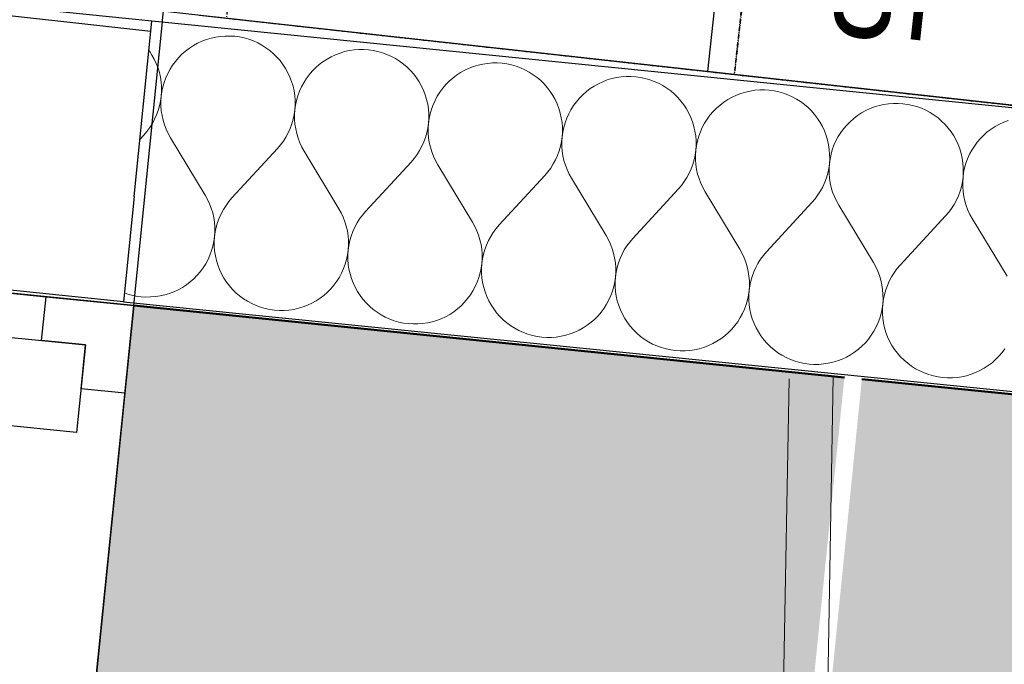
# Model space of a CAD drawing. Header units: millimetres. Extents: x -25972 to 4516, y -2839 to 20217.
# Tile 60 of 114: x -16292 to -15733, y 9391 to 9757. Entities that reach past the tile are written whole.
import ezdxf

# ---------------------------------------------------------------- set-up
doc = ezdxf.new("R2010")
doc.units = ezdxf.units.MM
doc.header["$MEASUREMENT"] = 0
doc.linetypes.add('Wipeout_Contour', pattern=[1000, 0, -1000])
doc.linetypes.add('Čerchovaná M', pattern=[4.5, 2.5, -0.85, 0.3, -0.85])
for name, color, linetype in [('7._POHLED ZÁPADNÍ_1_2D prvky - obecné', 7, 'Continuous'), ('7._POHLED ZÁPADNÍ_1_3D prvky fasada nove', 7, 'Continuous'), ('7._POHLED ZÁPADNÍ_1_Interiér - schodiště', 7, 'Continuous'), ('7._POHLED ZÁPADNÍ_1_Konstrukce - nosné', 7, 'Continuous'), ('7._POHLED ZÁPADNÍ_1_Nové_3D prvky fasada nove', 7, 'Continuous'), ('7._POHLED ZÁPADNÍ_1_Nové_Interiér - schodiště', 7, 'Continuous'), ('7._POHLED ZÁPADNÍ_1_Nové_Konstrukce - nosné', 7, 'Continuous'), ('7._POHLED ZÁPADNÍ_1_Nové_Otvory – Okna', 7, 'Continuous'), ('7._POHLED ZÁPADNÍ_1_Nové_Výplně – Řezové', 7, 'Continuous'), ('7._POHLED ZÁPADNÍ_1_Výplně – Řezové', 7, 'Continuous')]:
    doc.layers.add(name, color=color, linetype=linetype)
doc.styles.add('GENEROVANÝ_STYL_1', font='txt')

# ---------------------------------------------------------------- blocks, each defined once
blk = doc.blocks.new('*X38', base_point=(-26739.77, -6860.77))
at = {"layer": '7._POHLED ZÁPADNÍ_1_Nové_Výplně – Řezové', "color": 21, "linetype": 'Continuous', "lineweight": 20, "true_color": 0xffaaaa}
for p, q in [((-16180.7, 9747.31), (-16183.35, 9746.71)), ((-16178.01, 9747.71), (-16180.7, 9747.31)), ((-16175.29, 9747.92), (-16178.01, 9747.71)), ((-16172.57, 9747.94), (-16175.29, 9747.92)), ((-16169.86, 9747.76), (-16172.57, 9747.94)), ((-16167.16, 9747.39), (-16169.86, 9747.76)), ((-16164.5, 9746.83), (-16167.16, 9747.39)), ((-16161.89, 9746.08), (-16164.5, 9746.83)), ((-16193.35, 9742.49), (-16195.62, 9741)), ((-16190.97, 9743.81), (-16193.35, 9742.49)), ((-16188.5, 9744.96), (-16190.97, 9743.81)), ((-16185.96, 9745.93), (-16188.5, 9744.96)), ((-16183.35, 9746.71), (-16185.96, 9745.93)), ((-16159.33, 9745.15), (-16161.89, 9746.08)), ((-16156.85, 9744.04), (-16159.33, 9745.15)), ((-16154.45, 9742.75), (-16156.85, 9744.04)), ((-16152.16, 9741.29), (-16154.45, 9742.75)), ((-16149.97, 9739.67), (-16152.16, 9741.29)), ((-16218.33, 9739.43), (-16218.62, 9739.8)), ((-16216.85, 9737.15), (-16218.33, 9739.43)), ((-16215.53, 9734.77), (-16216.85, 9737.15)), ((-16201.74, 9735.63), (-16203.51, 9733.56)), ((-16199.83, 9737.56), (-16201.74, 9735.63)), ((-16197.79, 9739.36), (-16199.83, 9737.56)), ((-16195.62, 9741), (-16197.79, 9739.36)), ((-16147.9, 9737.91), (-16149.97, 9739.67)), ((-16145.96, 9735.99), (-16147.9, 9737.91)), ((-16144.17, 9733.95), (-16145.96, 9735.99)), ((-16115.16, 9736.16), (-16117.54, 9734.84)), ((-16112.69, 9737.31), (-16115.16, 9736.16)), ((-16110.15, 9738.28), (-16112.69, 9737.31)), ((-16107.55, 9739.06), (-16110.15, 9738.28)), ((-16104.89, 9739.66), (-16107.55, 9739.06)), ((-16102.2, 9740.06), (-16104.89, 9739.66)), ((-16099.49, 9740.27), (-16102.2, 9740.06)), ((-16096.77, 9740.29), (-16099.49, 9740.27)), ((-16094.05, 9740.12), (-16096.77, 9740.29)), ((-16091.36, 9739.75), (-16094.05, 9740.12)), ((-16088.7, 9739.19), (-16091.36, 9739.75)), ((-16086.08, 9738.44), (-16088.7, 9739.19)), ((-16083.53, 9737.5), (-16086.08, 9738.44)), ((-16081.04, 9736.39), (-16083.53, 9737.5)), ((-16078.65, 9735.1), (-16081.04, 9736.39)), ((-16214.38, 9732.3), (-16215.53, 9734.77)), ((-16213.42, 9729.76), (-16214.38, 9732.3)), ((-16205.13, 9731.37), (-16206.58, 9729.07)), ((-16203.51, 9733.56), (-16205.13, 9731.37)), ((-16142.53, 9731.78), (-16144.17, 9733.95)), ((-16141.04, 9729.5), (-16142.53, 9731.78)), ((-16121.98, 9731.71), (-16124.03, 9729.92)), ((-16119.82, 9733.36), (-16121.98, 9731.71)), ((-16117.54, 9734.84), (-16119.82, 9733.36)), ((-16076.35, 9733.64), (-16078.65, 9735.1)), ((-16074.16, 9732.03), (-16076.35, 9733.64)), ((-16072.09, 9730.26), (-16074.16, 9732.03)), ((-16070.16, 9728.35), (-16072.09, 9730.26)), ((-16034.35, 9730.63), (-16036.89, 9729.66)), ((-16031.74, 9731.41), (-16034.35, 9730.63)), ((-16029.09, 9732.01), (-16031.74, 9731.41)), ((-16026.4, 9732.41), (-16029.09, 9732.01)), ((-16023.68, 9732.63), (-16026.4, 9732.41)), ((-16020.96, 9732.64), (-16023.68, 9732.63)), ((-16018.25, 9732.47), (-16020.96, 9732.64)), ((-16015.55, 9732.1), (-16018.25, 9732.47)), ((-16012.89, 9731.54), (-16015.55, 9732.1)), ((-16010.28, 9730.79), (-16012.89, 9731.54)), ((-16007.72, 9729.85), (-16010.28, 9730.79)), ((-16212.64, 9727.15), (-16213.42, 9729.76)), ((-16212.04, 9724.5), (-16212.64, 9727.15)), ((-16211.64, 9721.81), (-16212.04, 9724.5)), ((-16207.87, 9726.67), (-16208.98, 9724.19)), ((-16206.58, 9729.07), (-16207.87, 9726.67)), ((-16139.72, 9727.12), (-16141.04, 9729.5)), ((-16138.58, 9724.65), (-16139.72, 9727.12)), ((-16137.61, 9722.11), (-16138.58, 9724.65)), ((-16127.71, 9725.91), (-16129.32, 9723.72)), ((-16125.94, 9727.98), (-16127.71, 9725.91)), ((-16124.03, 9729.92), (-16125.94, 9727.98)), ((-16068.36, 9726.3), (-16070.16, 9728.35)), ((-16066.72, 9724.13), (-16068.36, 9726.3)), ((-16044.01, 9725.71), (-16046.18, 9724.06)), ((-16041.73, 9727.19), (-16044.01, 9725.71)), ((-16039.36, 9728.51), (-16041.73, 9727.19)), ((-16036.89, 9729.66), (-16039.36, 9728.51)), ((-16005.24, 9728.74), (-16007.72, 9729.85)), ((-16002.84, 9727.45), (-16005.24, 9728.74)), ((-16000.54, 9725.99), (-16002.84, 9727.45)), ((-15998.36, 9724.38), (-16000.54, 9725.99)), ((-15950.59, 9724.77), (-15953.28, 9724.36)), ((-15947.88, 9724.98), (-15950.59, 9724.77)), ((-15945.16, 9725), (-15947.88, 9724.98)), ((-15942.44, 9724.82), (-15945.16, 9725)), ((-15939.75, 9724.45), (-15942.44, 9724.82)), ((-15937.09, 9723.89), (-15939.75, 9724.45)), ((-16211.43, 9719.1), (-16211.64, 9721.81)), ((-16211.41, 9716.38), (-16211.43, 9719.1)), ((-16210.66, 9719.02), (-16211.22, 9716.36)), ((-16209.91, 9721.63), (-16210.66, 9719.02)), ((-16208.98, 9724.19), (-16209.91, 9721.63)), ((-16136.83, 9719.51), (-16137.61, 9722.11)), ((-16136.24, 9716.85), (-16136.83, 9719.51)), ((-16132.06, 9719.03), (-16133.18, 9716.54)), ((-16130.78, 9721.42), (-16132.06, 9719.03)), ((-16129.32, 9723.72), (-16130.78, 9721.42)), ((-16065.24, 9721.85), (-16066.72, 9724.13)), ((-16063.92, 9719.47), (-16065.24, 9721.85)), ((-16062.77, 9717.01), (-16063.92, 9719.47)), ((-16050.13, 9720.33), (-16051.9, 9718.26)), ((-16048.22, 9722.27), (-16050.13, 9720.33)), ((-16046.18, 9724.06), (-16048.22, 9722.27)), ((-15996.29, 9722.61), (-15998.36, 9724.38)), ((-15994.35, 9720.7), (-15996.29, 9722.61)), ((-15992.56, 9718.65), (-15994.35, 9720.7)), ((-15965.93, 9719.55), (-15968.21, 9718.06)), ((-15963.55, 9720.87), (-15965.93, 9719.55)), ((-15961.08, 9722.01), (-15963.55, 9720.87)), ((-15958.54, 9722.98), (-15961.08, 9722.01)), ((-15955.93, 9723.77), (-15958.54, 9722.98)), ((-15953.28, 9724.36), (-15955.93, 9723.77)), ((-15934.47, 9723.14), (-15937.09, 9723.89)), ((-15931.91, 9722.21), (-15934.47, 9723.14)), ((-15929.43, 9721.09), (-15931.91, 9722.21)), ((-15927.04, 9719.8), (-15929.43, 9721.09)), ((-15924.74, 9718.35), (-15927.04, 9719.8)), ((-16211.96, 9710.97), (-16211.59, 9713.66)), ((-16211.59, 9713.66), (-16211.76, 9710.95)), ((-16211.59, 9713.66), (-16211.41, 9716.38)), ((-16211.22, 9716.36), (-16211.59, 9713.66)), ((-16135.83, 9714.16), (-16136.24, 9716.85)), ((-16135.62, 9711.45), (-16135.83, 9714.16)), ((-16134.11, 9713.99), (-16134.86, 9711.37)), ((-16133.18, 9716.54), (-16134.11, 9713.99)), ((-16061.81, 9714.46), (-16062.77, 9717.01)), ((-16061.02, 9711.86), (-16061.81, 9714.46)), ((-16054.97, 9713.77), (-16056.26, 9711.38)), ((-16053.52, 9716.07), (-16054.97, 9713.77)), ((-16051.9, 9718.26), (-16053.52, 9716.07)), ((-15990.92, 9716.49), (-15992.56, 9718.65)), ((-15989.43, 9714.21), (-15990.92, 9716.49)), ((-15988.11, 9711.83), (-15989.43, 9714.21)), ((-15972.42, 9714.62), (-15974.33, 9712.68)), ((-15970.37, 9716.42), (-15972.42, 9714.62)), ((-15968.21, 9718.06), (-15970.37, 9716.42)), ((-15922.55, 9716.73), (-15924.74, 9718.35)), ((-15920.48, 9714.96), (-15922.55, 9716.73)), ((-15918.55, 9713.05), (-15920.48, 9714.96)), ((-15885.28, 9714.37), (-15887.74, 9713.22)), ((-15882.73, 9715.33), (-15885.28, 9714.37)), ((-15880.13, 9716.12), (-15882.73, 9715.33)), ((-15877.47, 9716.71), (-15880.13, 9716.12)), ((-15874.78, 9717.12), (-15877.47, 9716.71)), ((-15872.07, 9717.33), (-15874.78, 9717.12)), ((-15869.35, 9717.35), (-15872.07, 9717.33)), ((-15866.64, 9717.17), (-15869.35, 9717.35)), ((-15863.94, 9716.8), (-15866.64, 9717.17)), ((-15861.28, 9716.24), (-15863.94, 9716.8)), ((-15858.66, 9715.49), (-15861.28, 9716.24)), ((-15856.11, 9714.56), (-15858.66, 9715.49)), ((-15853.63, 9713.44), (-15856.11, 9714.56)), ((-15851.23, 9712.16), (-15853.63, 9713.44)), ((-16213.27, 9705.69), (-16212.52, 9708.3)), ((-16212.52, 9708.3), (-16211.96, 9710.97)), ((-16211.76, 9710.95), (-16211.74, 9708.23)), ((-16211.74, 9708.23), (-16211.53, 9705.51)), ((-16135.78, 9706.01), (-16135.61, 9708.73)), ((-16135.42, 9708.71), (-16135.78, 9706.01)), ((-16135.61, 9708.73), (-16135.62, 9711.45)), ((-16134.86, 9711.37), (-16135.42, 9708.71)), ((-16060.43, 9709.2), (-16061.02, 9711.86)), ((-16060.03, 9706.51), (-16060.43, 9709.2)), ((-16057.37, 9708.89), (-16058.3, 9706.34)), ((-16056.26, 9711.38), (-16057.37, 9708.89)), ((-15986.97, 9709.36), (-15988.11, 9711.83)), ((-15986, 9706.82), (-15986.97, 9709.36)), ((-15977.71, 9708.42), (-15979.16, 9706.13)), ((-15976.09, 9710.61), (-15977.71, 9708.42)), ((-15974.33, 9712.68), (-15976.09, 9710.61)), ((-15916.75, 9711.01), (-15918.55, 9713.05)), ((-15915.11, 9708.84), (-15916.75, 9711.01)), ((-15913.62, 9706.56), (-15915.11, 9708.84)), ((-15894.57, 9708.77), (-15896.61, 9706.97)), ((-15892.4, 9710.41), (-15894.57, 9708.77)), ((-15890.12, 9711.9), (-15892.4, 9710.41)), ((-15887.74, 9713.22), (-15890.12, 9711.9)), ((-15848.93, 9710.7), (-15851.23, 9712.16)), ((-15846.75, 9709.08), (-15848.93, 9710.7)), ((-15844.68, 9707.31), (-15846.75, 9709.08)), ((-15806.93, 9707.69), (-15809.47, 9706.72)), ((-15804.32, 9708.47), (-15806.93, 9707.69)), ((-15801.67, 9709.07), (-15804.32, 9708.47)), ((-15798.98, 9709.47), (-15801.67, 9709.07)), ((-15796.27, 9709.68), (-15798.98, 9709.47)), ((-15793.55, 9709.7), (-15796.27, 9709.68)), ((-15790.83, 9709.52), (-15793.55, 9709.7)), ((-15788.14, 9709.15), (-15790.83, 9709.52)), ((-15785.47, 9708.59), (-15788.14, 9709.15)), ((-15782.86, 9707.84), (-15785.47, 9708.59)), ((-15780.3, 9706.91), (-15782.86, 9707.84)), ((-16215.33, 9700.65), (-16214.21, 9703.14)), ((-16214.21, 9703.14), (-16213.27, 9705.69)), ((-16211.53, 9705.51), (-16211.12, 9702.82)), ((-16211.12, 9702.82), (-16210.53, 9700.17)), ((-16136.72, 9700.66), (-16136.15, 9703.32)), ((-16136.15, 9703.32), (-16135.78, 9706.01)), ((-16135.78, 9706.01), (-16135.96, 9703.3)), ((-16135.96, 9703.3), (-16135.94, 9700.58)), ((-16059.82, 9703.8), (-16060.03, 9706.51)), ((-16059.8, 9701.08), (-16059.82, 9703.8)), ((-16059.05, 9703.72), (-16059.61, 9701.06)), ((-16058.3, 9706.34), (-16059.05, 9703.72)), ((-15985.22, 9704.21), (-15986, 9706.82)), ((-15984.62, 9701.56), (-15985.22, 9704.21)), ((-15980.45, 9703.73), (-15981.56, 9701.25)), ((-15979.16, 9706.13), (-15980.45, 9703.73)), ((-15912.31, 9704.18), (-15913.62, 9706.56)), ((-15911.16, 9701.71), (-15912.31, 9704.18)), ((-15900.29, 9702.97), (-15901.9, 9700.78)), ((-15898.52, 9705.03), (-15900.29, 9702.97)), ((-15896.61, 9706.97), (-15898.52, 9705.03)), ((-15842.74, 9705.4), (-15844.68, 9707.31)), ((-15840.95, 9703.36), (-15842.74, 9705.4)), ((-15839.3, 9701.19), (-15840.95, 9703.36)), ((-15816.6, 9702.76), (-15818.76, 9701.12)), ((-15814.32, 9704.25), (-15816.6, 9702.76)), ((-15811.94, 9705.57), (-15814.32, 9704.25)), ((-15809.47, 9706.72), (-15811.94, 9705.57)), ((-15777.82, 9705.8), (-15780.3, 9706.91)), ((-15775.43, 9704.51), (-15777.82, 9705.8)), ((-15773.13, 9703.05), (-15775.43, 9704.51)), ((-15770.94, 9701.43), (-15773.13, 9703.05)), ((-16218.07, 9695.96), (-16216.62, 9698.26)), ((-16216.62, 9698.26), (-16215.33, 9700.65)), ((-16210.53, 9700.17), (-16209.74, 9697.57)), ((-16209.74, 9697.57), (-16208.77, 9695.02)), ((-16138.4, 9695.49), (-16137.47, 9698.04)), ((-16137.47, 9698.04), (-16136.72, 9700.66)), ((-16135.94, 9700.58), (-16135.72, 9697.87)), ((-16135.72, 9697.87), (-16135.32, 9695.18)), ((-16060.35, 9695.67), (-16059.98, 9698.37)), ((-16059.98, 9698.37), (-16060.15, 9695.65)), ((-16059.98, 9698.37), (-16059.8, 9701.08)), ((-16059.61, 9701.06), (-16059.98, 9698.37)), ((-15984.22, 9698.86), (-15984.62, 9701.56)), ((-15984.01, 9696.15), (-15984.22, 9698.86)), ((-15982.5, 9698.69), (-15983.24, 9696.08)), ((-15981.56, 9701.25), (-15982.5, 9698.69)), ((-15910.19, 9699.17), (-15911.16, 9701.71)), ((-15909.41, 9696.56), (-15910.19, 9699.17)), ((-15908.82, 9693.91), (-15909.41, 9696.56)), ((-15903.36, 9698.48), (-15904.65, 9696.08)), ((-15901.9, 9700.78), (-15903.36, 9698.48)), ((-15837.82, 9698.91), (-15839.3, 9701.19)), ((-15836.5, 9696.53), (-15837.82, 9698.91)), ((-15835.36, 9694.06), (-15836.5, 9696.53)), ((-15822.72, 9697.39), (-15824.48, 9695.32)), ((-15820.81, 9699.32), (-15822.72, 9697.39)), ((-15818.76, 9701.12), (-15820.81, 9699.32)), ((-15768.87, 9699.67), (-15770.94, 9701.43)), ((-15766.94, 9697.75), (-15768.87, 9699.67)), ((-15765.14, 9695.71), (-15766.94, 9697.75)), ((-15738.51, 9696.6), (-15740.79, 9695.12)), ((-15736.13, 9697.92), (-15738.51, 9696.6)), ((-15733.67, 9699.07), (-15736.13, 9697.92)), ((-15731.12, 9700.04), (-15733.67, 9699.07)), ((-16223.72, 9689.26), (-16221.46, 9691.71)), ((-16221.46, 9691.71), (-16219.69, 9693.77)), ((-16219.69, 9693.77), (-16218.07, 9695.96)), ((-16208.77, 9695.02), (-16207.62, 9692.56)), ((-16207.62, 9692.56), (-16206.3, 9690.18)), ((-16140.81, 9690.61), (-16139.52, 9693.01)), ((-16139.52, 9693.01), (-16138.4, 9695.49)), ((-16135.32, 9695.18), (-16134.72, 9692.52)), ((-16134.72, 9692.52), (-16133.93, 9689.92)), ((-16061.66, 9690.39), (-16060.91, 9693.01)), ((-16060.91, 9693.01), (-16060.35, 9695.67)), ((-16060.15, 9695.65), (-16060.13, 9692.93)), ((-16060.13, 9692.93), (-16059.92, 9690.22)), ((-15984.17, 9690.72), (-15983.99, 9693.43)), ((-15983.8, 9693.41), (-15984.17, 9690.72)), ((-15983.99, 9693.43), (-15984.01, 9696.15)), ((-15983.24, 9696.08), (-15983.8, 9693.41)), ((-15908.41, 9691.22), (-15908.82, 9693.91)), ((-15908.2, 9688.5), (-15908.41, 9691.22)), ((-15906.69, 9691.04), (-15907.44, 9688.43)), ((-15905.76, 9693.6), (-15906.69, 9691.04)), ((-15904.65, 9696.08), (-15905.76, 9693.6)), ((-15834.39, 9691.52), (-15835.36, 9694.06)), ((-15833.61, 9688.91), (-15834.39, 9691.52)), ((-15826.1, 9693.13), (-15827.55, 9690.83)), ((-15824.48, 9695.32), (-15826.1, 9693.13)), ((-15763.5, 9693.54), (-15765.14, 9695.71)), ((-15762.01, 9691.26), (-15763.5, 9693.54)), ((-15760.69, 9688.88), (-15762.01, 9691.26)), ((-15745, 9691.68), (-15746.91, 9689.74)), ((-15742.96, 9693.47), (-15745, 9691.68)), ((-15740.79, 9695.12), (-15742.96, 9693.47)), ((-16186.62, 9657.56), (-16206.3, 9690.18)), ((-16145.66, 9684.06), (-16143.89, 9686.13)), ((-16143.89, 9686.13), (-16142.27, 9688.31)), ((-16142.27, 9688.31), (-16140.81, 9690.61)), ((-16133.93, 9689.92), (-16132.96, 9687.38)), ((-16132.96, 9687.38), (-16131.82, 9684.91)), ((-16065, 9682.96), (-16063.71, 9685.36)), ((-16063.71, 9685.36), (-16062.6, 9687.84)), ((-16062.6, 9687.84), (-16061.66, 9690.39)), ((-16059.92, 9690.22), (-16059.51, 9687.53)), ((-16059.51, 9687.53), (-16058.91, 9684.87)), ((-15985.86, 9682.75), (-15985.11, 9685.36)), ((-15985.11, 9685.36), (-15984.54, 9688.02)), ((-15984.54, 9688.02), (-15984.17, 9690.72)), ((-15984.17, 9690.72), (-15984.35, 9688)), ((-15984.35, 9688), (-15984.33, 9685.28)), ((-15908.37, 9683.07), (-15908.19, 9685.78)), ((-15908, 9685.76), (-15908.37, 9683.07)), ((-15908.19, 9685.78), (-15908.2, 9688.5)), ((-15907.44, 9688.43), (-15908, 9685.76)), ((-15833.01, 9686.26), (-15833.61, 9688.91)), ((-15832.61, 9683.57), (-15833.01, 9686.26)), ((-15829.95, 9685.95), (-15830.89, 9683.39)), ((-15828.84, 9688.43), (-15829.95, 9685.95)), ((-15827.55, 9690.83), (-15828.84, 9688.43)), ((-15759.55, 9686.41), (-15760.69, 9688.88)), ((-15758.58, 9683.87), (-15759.55, 9686.41)), ((-15750.29, 9685.48), (-15751.75, 9683.18)), ((-15748.68, 9687.67), (-15750.29, 9685.48)), ((-15746.91, 9689.74), (-15748.68, 9687.67)), ((-16171.46, 9656.03), (-16145.66, 9684.06)), ((-16131.82, 9684.91), (-16130.49, 9682.53)), ((-16110.81, 9649.91), (-16130.49, 9682.53)), ((-16068.08, 9678.48), (-16066.46, 9680.67)), ((-16066.46, 9680.67), (-16065, 9682.96)), ((-16058.91, 9684.87), (-16058.13, 9682.27)), ((-16058.13, 9682.27), (-16057.16, 9679.73)), ((-15987.91, 9677.71), (-15986.79, 9680.19)), ((-15986.79, 9680.19), (-15985.86, 9682.75)), ((-15984.33, 9685.28), (-15984.11, 9682.57)), ((-15984.11, 9682.57), (-15983.71, 9679.88)), ((-15983.71, 9679.88), (-15983.11, 9677.23)), ((-15909.3, 9677.71), (-15908.74, 9680.37)), ((-15908.74, 9680.37), (-15908.37, 9683.07)), ((-15908.37, 9683.07), (-15908.54, 9680.35)), ((-15908.54, 9680.35), (-15908.52, 9677.63)), ((-15832.4, 9680.86), (-15832.61, 9683.57)), ((-15832.38, 9678.14), (-15832.4, 9680.86)), ((-15831.63, 9680.78), (-15832.19, 9678.12)), ((-15830.89, 9683.39), (-15831.63, 9680.78)), ((-15757.8, 9681.27), (-15758.58, 9683.87)), ((-15757.21, 9678.61), (-15757.8, 9681.27)), ((-15753.03, 9680.79), (-15754.15, 9678.3)), ((-15751.75, 9683.18), (-15753.03, 9680.79)), ((-16095.65, 9648.38), (-16069.85, 9676.41)), ((-16069.85, 9676.41), (-16068.08, 9678.48)), ((-16057.16, 9679.73), (-16056.01, 9677.26)), ((-16056.01, 9677.26), (-16054.69, 9674.88)), ((-16035.01, 9642.27), (-16054.69, 9674.88)), ((-15990.66, 9673.02), (-15989.2, 9675.31)), ((-15989.2, 9675.31), (-15987.91, 9677.71)), ((-15983.11, 9677.23), (-15982.32, 9674.62)), ((-15982.32, 9674.62), (-15981.35, 9672.08)), ((-15910.99, 9672.54), (-15910.05, 9675.1)), ((-15910.05, 9675.1), (-15909.3, 9677.71)), ((-15908.52, 9677.63), (-15908.31, 9674.92)), ((-15908.31, 9674.92), (-15907.9, 9672.23)), ((-15832.93, 9672.73), (-15832.56, 9675.42)), ((-15832.56, 9675.42), (-15832.74, 9672.71)), ((-15832.56, 9675.42), (-15832.38, 9678.14)), ((-15832.19, 9678.12), (-15832.56, 9675.42)), ((-15756.8, 9675.92), (-15757.21, 9678.61)), ((-15756.59, 9673.21), (-15756.8, 9675.92)), ((-15755.08, 9675.75), (-15755.83, 9673.13)), ((-15754.15, 9678.3), (-15755.08, 9675.75)), ((-16019.85, 9640.74), (-15994.04, 9668.76)), ((-15994.04, 9668.76), (-15992.27, 9670.83)), ((-15992.27, 9670.83), (-15990.66, 9673.02)), ((-15981.35, 9672.08), (-15980.2, 9669.61)), ((-15980.2, 9669.61), (-15978.88, 9667.23)), ((-15913.39, 9667.67), (-15912.1, 9670.06)), ((-15912.1, 9670.06), (-15910.99, 9672.54)), ((-15907.9, 9672.23), (-15907.3, 9669.58)), ((-15907.3, 9669.58), (-15906.52, 9666.97)), ((-15834.25, 9667.45), (-15833.49, 9670.06)), ((-15833.49, 9670.06), (-15832.93, 9672.73)), ((-15832.74, 9672.71), (-15832.72, 9669.99)), ((-15832.72, 9669.99), (-15832.5, 9667.27)), ((-15756.75, 9667.77), (-15756.58, 9670.49)), ((-15756.39, 9670.47), (-15756.75, 9667.77)), ((-15756.58, 9670.49), (-15756.59, 9673.21)), ((-15755.83, 9673.13), (-15756.39, 9670.47)), ((-15959.2, 9634.62), (-15978.88, 9667.23)), ((-15918.24, 9661.12), (-15916.47, 9663.18)), ((-15916.47, 9663.18), (-15914.85, 9665.37)), ((-15914.85, 9665.37), (-15913.39, 9667.67)), ((-15906.52, 9666.97), (-15905.55, 9664.43)), ((-15905.55, 9664.43), (-15904.4, 9661.96)), ((-15836.3, 9662.41), (-15835.18, 9664.9)), ((-15835.18, 9664.9), (-15834.25, 9667.45)), ((-15832.5, 9667.27), (-15832.09, 9664.58)), ((-15832.09, 9664.58), (-15831.5, 9661.93)), ((-15757.69, 9662.42), (-15757.13, 9665.08)), ((-15757.13, 9665.08), (-15756.75, 9667.77)), ((-15756.75, 9667.77), (-15756.93, 9665.06)), ((-15756.93, 9665.06), (-15756.91, 9662.34)), ((-16185.3, 9655.18), (-16186.62, 9657.56)), ((-15944.04, 9633.09), (-15918.24, 9661.12)), ((-15904.4, 9661.96), (-15903.08, 9659.59)), ((-15883.4, 9626.97), (-15903.08, 9659.59)), ((-15840.66, 9655.53), (-15839.05, 9657.72)), ((-15839.05, 9657.72), (-15837.59, 9660.02)), ((-15837.59, 9660.02), (-15836.3, 9662.41)), ((-15831.5, 9661.93), (-15830.71, 9659.33)), ((-15830.71, 9659.33), (-15829.74, 9656.78)), ((-15759.38, 9657.25), (-15758.44, 9659.8)), ((-15758.44, 9659.8), (-15757.69, 9662.42)), ((-15756.91, 9662.34), (-15756.7, 9659.63)), ((-15756.7, 9659.63), (-15756.29, 9656.94)), ((-16184.15, 9652.72), (-16185.3, 9655.18)), ((-16183.18, 9650.18), (-16184.15, 9652.72)), ((-16173.23, 9653.97), (-16174.84, 9651.78)), ((-16171.46, 9656.03), (-16173.23, 9653.97)), ((-15868.23, 9625.44), (-15842.43, 9653.47)), ((-15842.43, 9653.47), (-15840.66, 9655.53)), ((-15829.74, 9656.78), (-15828.59, 9654.32)), ((-15828.59, 9654.32), (-15827.27, 9651.94)), ((-15807.59, 9619.32), (-15827.27, 9651.94)), ((-15763.24, 9650.07), (-15761.78, 9652.37)), ((-15761.78, 9652.37), (-15760.49, 9654.77)), ((-15760.49, 9654.77), (-15759.38, 9657.25)), ((-15756.29, 9656.94), (-15755.69, 9654.28)), ((-15755.69, 9654.28), (-15754.91, 9651.68)), ((-16182.39, 9647.57), (-16183.18, 9650.18)), ((-16181.79, 9644.92), (-16182.39, 9647.57)), ((-16177.59, 9647.09), (-16178.71, 9644.61)), ((-16176.3, 9649.48), (-16177.59, 9647.09)), ((-16174.84, 9651.78), (-16176.3, 9649.48)), ((-16109.49, 9647.54), (-16110.81, 9649.91)), ((-16108.34, 9645.07), (-16109.49, 9647.54)), ((-16097.42, 9646.32), (-16099.04, 9644.13)), ((-16095.65, 9648.38), (-16097.42, 9646.32)), ((-15766.63, 9645.82), (-15764.86, 9647.89)), ((-15764.86, 9647.89), (-15763.24, 9650.07)), ((-15754.91, 9651.68), (-15753.94, 9649.14)), ((-15753.94, 9649.14), (-15752.79, 9646.67)), ((-15752.79, 9646.67), (-15751.47, 9644.29)), ((-16181.39, 9642.23), (-16181.79, 9644.92)), ((-16181.17, 9639.52), (-16181.39, 9642.23)), ((-16179.64, 9642.05), (-16180.4, 9639.44)), ((-16178.71, 9644.61), (-16179.64, 9642.05)), ((-16107.37, 9642.53), (-16108.34, 9645.07)), ((-16106.59, 9639.92), (-16107.37, 9642.53)), ((-16100.5, 9641.83), (-16101.79, 9639.44)), ((-16099.04, 9644.13), (-16100.5, 9641.83)), ((-16033.68, 9639.89), (-16035.01, 9642.27)), ((-16019.85, 9640.74), (-16021.62, 9638.67)), ((-15792.43, 9617.79), (-15766.63, 9645.82)), ((-15731.78, 9611.67), (-15751.47, 9644.29)), ((-16181.33, 9634.08), (-16181.15, 9636.79)), ((-16180.96, 9636.78), (-16181.33, 9634.08)), ((-16181.15, 9636.79), (-16181.17, 9639.52)), ((-16180.4, 9639.44), (-16180.96, 9636.78)), ((-16105.99, 9637.27), (-16106.59, 9639.92)), ((-16105.58, 9634.58), (-16105.99, 9637.27)), ((-16102.9, 9636.96), (-16103.84, 9634.4)), ((-16101.79, 9639.44), (-16102.9, 9636.96)), ((-16032.54, 9637.42), (-16033.68, 9639.89)), ((-16031.57, 9634.88), (-16032.54, 9637.42)), ((-16023.23, 9636.48), (-16024.69, 9634.19)), ((-16021.62, 9638.67), (-16023.23, 9636.48)), ((-16182.26, 9628.72), (-16181.7, 9631.38)), ((-16181.7, 9631.38), (-16181.33, 9634.08)), ((-16181.33, 9634.08), (-16181.51, 9631.37)), ((-16181.51, 9631.37), (-16181.49, 9628.64)), ((-16105.37, 9631.87), (-16105.58, 9634.58)), ((-16105.35, 9629.15), (-16105.37, 9631.87)), ((-16104.59, 9631.79), (-16105.15, 9629.13)), ((-16103.84, 9634.4), (-16104.59, 9631.79)), ((-16030.78, 9632.28), (-16031.57, 9634.88)), ((-16030.18, 9629.62), (-16030.78, 9632.28)), ((-16029.78, 9626.93), (-16030.18, 9629.62)), ((-16025.98, 9631.79), (-16027.1, 9629.31)), ((-16024.69, 9634.19), (-16025.98, 9631.79)), ((-15957.88, 9632.24), (-15959.2, 9634.62)), ((-15956.73, 9629.77), (-15957.88, 9632.24)), ((-15955.76, 9627.23), (-15956.73, 9629.77)), ((-15945.81, 9631.02), (-15947.43, 9628.84)), ((-15944.04, 9633.09), (-15945.81, 9631.02)), ((-16183.94, 9623.55), (-16183, 9626.11)), ((-16183, 9626.11), (-16182.26, 9628.72)), ((-16181.49, 9628.64), (-16181.28, 9625.93)), ((-16181.28, 9625.93), (-16180.88, 9623.24)), ((-16105.89, 9623.74), (-16105.52, 9626.43)), ((-16105.52, 9626.43), (-16105.7, 9623.72)), ((-16105.52, 9626.43), (-16105.35, 9629.15)), ((-16105.15, 9629.13), (-16105.52, 9626.43)), ((-16029.56, 9624.22), (-16029.78, 9626.93)), ((-16029.54, 9621.5), (-16029.56, 9624.22)), ((-16028.78, 9624.14), (-16029.35, 9621.48)), ((-16028.03, 9626.76), (-16028.78, 9624.14)), ((-16027.1, 9629.31), (-16028.03, 9626.76)), ((-15954.98, 9624.63), (-15955.76, 9627.23)), ((-15954.38, 9621.97), (-15954.98, 9624.63)), ((-15950.18, 9624.14), (-15951.29, 9621.66)), ((-15948.89, 9626.54), (-15950.18, 9624.14)), ((-15947.43, 9628.84), (-15948.89, 9626.54)), ((-15882.07, 9624.59), (-15883.4, 9626.97)), ((-15880.93, 9622.13), (-15882.07, 9624.59)), ((-15868.23, 9625.44), (-15870, 9623.37)), ((-16187.79, 9616.37), (-16186.34, 9618.67)), ((-16186.34, 9618.67), (-16185.05, 9621.07)), ((-16185.05, 9621.07), (-16183.94, 9623.55)), ((-16180.88, 9623.24), (-16180.28, 9620.59)), ((-16180.28, 9620.59), (-16179.5, 9617.98)), ((-16108.13, 9615.9), (-16107.2, 9618.46)), ((-16107.2, 9618.46), (-16106.45, 9621.07)), ((-16106.45, 9621.07), (-16105.89, 9623.74)), ((-16105.7, 9623.72), (-16105.69, 9621)), ((-16105.69, 9621), (-16105.47, 9618.28)), ((-16030.09, 9616.09), (-16029.72, 9618.78)), ((-16029.72, 9618.78), (-16029.9, 9616.07)), ((-16029.72, 9618.78), (-16029.54, 9621.5)), ((-16029.35, 9621.48), (-16029.72, 9618.78)), ((-15953.97, 9619.28), (-15954.38, 9621.97)), ((-15953.76, 9616.57), (-15953.97, 9619.28)), ((-15952.23, 9619.11), (-15952.98, 9616.49)), ((-15951.29, 9621.66), (-15952.23, 9619.11)), ((-15879.96, 9619.58), (-15880.93, 9622.13)), ((-15879.17, 9616.98), (-15879.96, 9619.58)), ((-15873.08, 9618.89), (-15874.37, 9616.5)), ((-15871.62, 9621.19), (-15873.08, 9618.89)), ((-15870, 9623.37), (-15871.62, 9621.19)), ((-15806.27, 9616.94), (-15807.59, 9619.32)), ((-16191.17, 9612.11), (-16189.41, 9614.18)), ((-16189.41, 9614.18), (-16187.79, 9616.37)), ((-16179.5, 9617.98), (-16178.53, 9615.44)), ((-16178.53, 9615.44), (-16177.39, 9612.97)), ((-16177.39, 9612.97), (-16176.07, 9610.59)), ((-16110.53, 9611.02), (-16109.24, 9613.42)), ((-16109.24, 9613.42), (-16108.13, 9615.9)), ((-16105.47, 9618.28), (-16105.07, 9615.59)), ((-16105.07, 9615.59), (-16104.48, 9612.94)), ((-16104.48, 9612.94), (-16103.69, 9610.33)), ((-16031.39, 9610.81), (-16030.64, 9613.43)), ((-16030.64, 9613.43), (-16030.09, 9616.09)), ((-16029.9, 9616.07), (-16029.88, 9613.35)), ((-16029.88, 9613.35), (-16029.67, 9610.64)), ((-15953.91, 9611.14), (-15953.74, 9613.85)), ((-15953.54, 9613.83), (-15953.91, 9611.14)), ((-15953.74, 9613.85), (-15953.76, 9616.57)), ((-15952.98, 9616.49), (-15953.54, 9613.83)), ((-15878.57, 9614.33), (-15879.17, 9616.98)), ((-15878.17, 9611.64), (-15878.57, 9614.33)), ((-15875.49, 9614.01), (-15876.42, 9611.46)), ((-15874.37, 9616.5), (-15875.49, 9614.01)), ((-15805.12, 9614.48), (-15806.27, 9616.94)), ((-15804.15, 9611.94), (-15805.12, 9614.48)), ((-15795.82, 9613.54), (-15797.27, 9611.24)), ((-15794.2, 9615.73), (-15795.82, 9613.54)), ((-15792.43, 9617.79), (-15794.2, 9615.73)), ((-16197.29, 9606.74), (-16195.13, 9608.38)), ((-16195.13, 9608.38), (-16193.08, 9610.18)), ((-16193.08, 9610.18), (-16191.17, 9612.11)), ((-16176.07, 9610.59), (-16174.59, 9608.31)), ((-16174.59, 9608.31), (-16172.94, 9606.14)), ((-16113.6, 9606.54), (-16111.99, 9608.72)), ((-16111.99, 9608.72), (-16110.53, 9611.02)), ((-16103.69, 9610.33), (-16102.73, 9607.79)), ((-16102.73, 9607.79), (-16101.58, 9605.32)), ((-16033.44, 9605.77), (-16032.33, 9608.25)), ((-16032.33, 9608.25), (-16031.39, 9610.81)), ((-16029.67, 9610.64), (-16029.27, 9607.95)), ((-16029.27, 9607.95), (-16028.67, 9605.29)), ((-15954.84, 9605.78), (-15954.28, 9608.44)), ((-15954.28, 9608.44), (-15953.91, 9611.14)), ((-15953.91, 9611.14), (-15954.09, 9608.42)), ((-15954.09, 9608.42), (-15954.07, 9605.7)), ((-15877.95, 9608.92), (-15878.17, 9611.64)), ((-15877.93, 9606.2), (-15877.95, 9608.92)), ((-15877.17, 9608.84), (-15877.74, 9606.18)), ((-15876.42, 9611.46), (-15877.17, 9608.84)), ((-15803.36, 9609.33), (-15804.15, 9611.94)), ((-15802.77, 9606.68), (-15803.36, 9609.33)), ((-15798.56, 9608.85), (-15799.68, 9606.37)), ((-15797.27, 9611.24), (-15798.56, 9608.85)), ((-16232.5, 9602.19), (-16231.03, 9601.66)), ((-16231.03, 9601.66), (-16228.42, 9600.91)), ((-16209.57, 9601.03), (-16206.96, 9601.82)), ((-16206.96, 9601.82), (-16204.42, 9602.78)), ((-16204.42, 9602.78), (-16201.95, 9603.93)), ((-16201.95, 9603.93), (-16199.57, 9605.25)), ((-16199.57, 9605.25), (-16197.29, 9606.74)), ((-16172.94, 9606.14), (-16171.15, 9604.1)), ((-16171.15, 9604.1), (-16169.21, 9602.19)), ((-16169.21, 9602.19), (-16167.14, 9600.42)), ((-16119.32, 9600.73), (-16117.28, 9602.53)), ((-16117.28, 9602.53), (-16115.37, 9604.47)), ((-16115.37, 9604.47), (-16113.6, 9606.54)), ((-16101.58, 9605.32), (-16100.26, 9602.94)), ((-16100.26, 9602.94), (-16098.78, 9600.66)), ((-16036.18, 9601.08), (-16034.73, 9603.38)), ((-16034.73, 9603.38), (-16033.44, 9605.77)), ((-16028.67, 9605.29), (-16027.89, 9602.69)), ((-16027.89, 9602.69), (-16026.92, 9600.14)), ((-15956.52, 9600.61), (-15955.59, 9603.16)), ((-15955.59, 9603.16), (-15954.84, 9605.78)), ((-15954.07, 9605.7), (-15953.86, 9602.99)), ((-15953.86, 9602.99), (-15953.46, 9600.3)), ((-15878.47, 9600.79), (-15878.11, 9603.49)), ((-15878.11, 9603.49), (-15878.28, 9600.77)), ((-15878.11, 9603.49), (-15877.93, 9606.2)), ((-15877.74, 9606.18), (-15878.11, 9603.49)), ((-15802.36, 9603.99), (-15802.77, 9606.68)), ((-15802.15, 9601.28), (-15802.36, 9603.99)), ((-15800.62, 9603.81), (-15801.37, 9601.2)), ((-15799.68, 9606.37), (-15800.62, 9603.81)), ((-16228.42, 9600.91), (-16225.75, 9600.35)), ((-16225.75, 9600.35), (-16223.06, 9599.98)), ((-16223.06, 9599.98), (-16220.34, 9599.8)), ((-16220.34, 9599.8), (-16217.62, 9599.82)), ((-16217.62, 9599.82), (-16214.91, 9600.03)), ((-16214.91, 9600.03), (-16212.22, 9600.44)), ((-16212.22, 9600.44), (-16209.57, 9601.03)), ((-16167.14, 9600.42), (-16164.96, 9598.8)), ((-16164.96, 9598.8), (-16162.66, 9597.35)), ((-16162.66, 9597.35), (-16160.26, 9596.06)), ((-16160.26, 9596.06), (-16157.78, 9594.94)), ((-16128.61, 9595.14), (-16126.15, 9596.28)), ((-16126.15, 9596.28), (-16123.77, 9597.6)), ((-16123.77, 9597.6), (-16121.49, 9599.09)), ((-16121.49, 9599.09), (-16119.32, 9600.73)), ((-16098.78, 9600.66), (-16097.14, 9598.5)), ((-16097.14, 9598.5), (-16095.34, 9596.45)), ((-16095.34, 9596.45), (-16093.41, 9594.54)), ((-16041.47, 9594.88), (-16039.56, 9596.82)), ((-16039.56, 9596.82), (-16037.79, 9598.89)), ((-16037.79, 9598.89), (-16036.18, 9601.08)), ((-16026.92, 9600.14), (-16025.78, 9597.67)), ((-16025.78, 9597.67), (-16024.46, 9595.3)), ((-15958.92, 9595.73), (-15957.63, 9598.12)), ((-15957.63, 9598.12), (-15956.52, 9600.61)), ((-15953.46, 9600.3), (-15952.87, 9597.64)), ((-15952.87, 9597.64), (-15952.08, 9595.04)), ((-15879.78, 9595.51), (-15879.03, 9598.13)), ((-15879.03, 9598.13), (-15878.47, 9600.79)), ((-15878.28, 9600.77), (-15878.27, 9598.05)), ((-15878.27, 9598.05), (-15878.06, 9595.34)), ((-15802.3, 9595.84), (-15802.13, 9598.56)), ((-15801.93, 9598.54), (-15802.3, 9595.84)), ((-15802.13, 9598.56), (-15802.15, 9601.28)), ((-15801.37, 9601.2), (-15801.93, 9598.54)), ((-16157.78, 9594.94), (-16155.23, 9594.01)), ((-16155.23, 9594.01), (-16152.61, 9593.26)), ((-16152.61, 9593.26), (-16149.95, 9592.7)), ((-16149.95, 9592.7), (-16147.25, 9592.33)), ((-16147.25, 9592.33), (-16144.54, 9592.15)), ((-16144.54, 9592.15), (-16141.82, 9592.17)), ((-16141.82, 9592.17), (-16139.11, 9592.38)), ((-16139.11, 9592.38), (-16136.41, 9592.79)), ((-16136.41, 9592.79), (-16133.76, 9593.38)), ((-16133.76, 9593.38), (-16131.16, 9594.17)), ((-16131.16, 9594.17), (-16128.61, 9595.14)), ((-16093.41, 9594.54), (-16091.34, 9592.77)), ((-16091.34, 9592.77), (-16089.15, 9591.15)), ((-16089.15, 9591.15), (-16086.85, 9589.7)), ((-16047.96, 9589.95), (-16045.68, 9591.44)), ((-16045.68, 9591.44), (-16043.52, 9593.09)), ((-16043.52, 9593.09), (-16041.47, 9594.88)), ((-16024.46, 9595.3), (-16022.97, 9593.02)), ((-16022.97, 9593.02), (-16021.33, 9590.85)), ((-16021.33, 9590.85), (-16019.54, 9588.8)), ((-15963.76, 9589.17), (-15961.99, 9591.24)), ((-15961.99, 9591.24), (-15960.37, 9593.43)), ((-15960.37, 9593.43), (-15958.92, 9595.73)), ((-15952.08, 9595.04), (-15951.12, 9592.49)), ((-15951.12, 9592.49), (-15949.97, 9590.03)), ((-15883.11, 9588.08), (-15881.83, 9590.48)), ((-15881.83, 9590.48), (-15880.71, 9592.96)), ((-15880.71, 9592.96), (-15879.78, 9595.51)), ((-15878.06, 9595.34), (-15877.65, 9592.65)), ((-15877.65, 9592.65), (-15877.06, 9590)), ((-15803.98, 9587.87), (-15803.23, 9590.48)), ((-15803.23, 9590.48), (-15802.67, 9593.14)), ((-15802.67, 9593.14), (-15802.3, 9595.84)), ((-15802.3, 9595.84), (-15802.48, 9593.13)), ((-15802.48, 9593.13), (-15802.46, 9590.4)), ((-15802.46, 9590.4), (-15802.25, 9587.69)), ((-16086.85, 9589.7), (-16084.46, 9588.41)), ((-16084.46, 9588.41), (-16081.97, 9587.3)), ((-16081.97, 9587.3), (-16079.42, 9586.36)), ((-16079.42, 9586.36), (-16076.8, 9585.61)), ((-16076.8, 9585.61), (-16074.14, 9585.05)), ((-16074.14, 9585.05), (-16071.45, 9584.68)), ((-16063.3, 9584.73), (-16060.61, 9585.14)), ((-16060.61, 9585.14), (-16057.95, 9585.74)), ((-16057.95, 9585.74), (-16055.35, 9586.52)), ((-16055.35, 9586.52), (-16052.81, 9587.49)), ((-16052.81, 9587.49), (-16050.34, 9588.63)), ((-16050.34, 9588.63), (-16047.96, 9589.95)), ((-16019.54, 9588.8), (-16017.6, 9586.89)), ((-16017.6, 9586.89), (-16015.53, 9585.12)), ((-16015.53, 9585.12), (-16013.34, 9583.51)), ((-15969.88, 9583.79), (-15967.71, 9585.44)), ((-15967.71, 9585.44), (-15965.67, 9587.23)), ((-15965.67, 9587.23), (-15963.76, 9589.17)), ((-15949.97, 9590.03), (-15948.65, 9587.65)), ((-15948.65, 9587.65), (-15947.17, 9585.37)), ((-15947.17, 9585.37), (-15945.52, 9583.2)), ((-15886.18, 9583.59), (-15884.57, 9585.78)), ((-15884.57, 9585.78), (-15883.11, 9588.08)), ((-15877.06, 9590), (-15876.28, 9587.39)), ((-15876.28, 9587.39), (-15875.31, 9584.85)), ((-15875.31, 9584.85), (-15874.17, 9582.38)), ((-15806.02, 9582.83), (-15804.91, 9585.31)), ((-15804.91, 9585.31), (-15803.98, 9587.87)), ((-15802.25, 9587.69), (-15801.85, 9585)), ((-15801.85, 9585), (-15801.25, 9582.35)), ((-16071.45, 9584.68), (-16068.73, 9584.5)), ((-16068.73, 9584.5), (-16066.01, 9584.52)), ((-16066.01, 9584.52), (-16063.3, 9584.73)), ((-16013.34, 9583.51), (-16011.05, 9582.05)), ((-16011.05, 9582.05), (-16008.65, 9580.76)), ((-16008.65, 9580.76), (-16006.17, 9579.65)), ((-16006.17, 9579.65), (-16003.61, 9578.71)), ((-15979.54, 9578.87), (-15977, 9579.84)), ((-15977, 9579.84), (-15974.53, 9580.99)), ((-15974.53, 9580.99), (-15972.16, 9582.31)), ((-15972.16, 9582.31), (-15969.88, 9583.79)), ((-15945.52, 9583.2), (-15943.73, 9581.16)), ((-15943.73, 9581.16), (-15941.79, 9579.24)), ((-15941.79, 9579.24), (-15939.73, 9577.47)), ((-15891.9, 9577.79), (-15889.86, 9579.59)), ((-15889.86, 9579.59), (-15887.95, 9581.52)), ((-15887.95, 9581.52), (-15886.18, 9583.59)), ((-15874.17, 9582.38), (-15872.85, 9580)), ((-15872.85, 9580), (-15871.36, 9577.72)), ((-15808.76, 9578.13), (-15807.31, 9580.43)), ((-15807.31, 9580.43), (-15806.02, 9582.83)), ((-15801.25, 9582.35), (-15800.47, 9579.74)), ((-15800.47, 9579.74), (-15799.51, 9577.2)), ((-16003.61, 9578.71), (-16001, 9577.96)), ((-16001, 9577.96), (-15998.34, 9577.4)), ((-15998.34, 9577.4), (-15995.64, 9577.03)), ((-15995.64, 9577.03), (-15992.93, 9576.86)), ((-15992.93, 9576.86), (-15990.21, 9576.87)), ((-15990.21, 9576.87), (-15987.49, 9577.09)), ((-15987.49, 9577.09), (-15984.8, 9577.49)), ((-15984.8, 9577.49), (-15982.15, 9578.09)), ((-15982.15, 9578.09), (-15979.54, 9578.87)), ((-15939.73, 9577.47), (-15937.54, 9575.86)), ((-15937.54, 9575.86), (-15935.24, 9574.4)), ((-15935.24, 9574.4), (-15932.85, 9573.11)), ((-15898.73, 9573.34), (-15896.35, 9574.66)), ((-15896.35, 9574.66), (-15894.07, 9576.14)), ((-15894.07, 9576.14), (-15891.9, 9577.79)), ((-15871.36, 9577.72), (-15869.72, 9575.55)), ((-15869.72, 9575.55), (-15867.92, 9573.51)), ((-15814.06, 9571.94), (-15812.15, 9573.87)), ((-15812.15, 9573.87), (-15810.38, 9575.94)), ((-15810.38, 9575.94), (-15808.76, 9578.13)), ((-15799.51, 9577.2), (-15798.36, 9574.73)), ((-15798.36, 9574.73), (-15797.04, 9572.35)), ((-15932.85, 9573.11), (-15930.36, 9572)), ((-15930.36, 9572), (-15927.81, 9571.07)), ((-15927.81, 9571.07), (-15925.19, 9570.32)), ((-15925.19, 9570.32), (-15922.53, 9569.75)), ((-15922.53, 9569.75), (-15919.84, 9569.39)), ((-15919.84, 9569.39), (-15917.12, 9569.21)), ((-15917.12, 9569.21), (-15914.4, 9569.23)), ((-15914.4, 9569.23), (-15911.69, 9569.44)), ((-15911.69, 9569.44), (-15909, 9569.84)), ((-15909, 9569.84), (-15906.34, 9570.44)), ((-15906.34, 9570.44), (-15903.74, 9571.22)), ((-15903.74, 9571.22), (-15901.2, 9572.19)), ((-15901.2, 9572.19), (-15898.73, 9573.34)), ((-15867.92, 9573.51), (-15865.99, 9571.6)), ((-15865.99, 9571.6), (-15863.92, 9569.83)), ((-15863.92, 9569.83), (-15861.73, 9568.21)), ((-15861.73, 9568.21), (-15859.44, 9566.75)), ((-15820.54, 9567.01), (-15818.27, 9568.5)), ((-15818.27, 9568.5), (-15816.1, 9570.14)), ((-15816.1, 9570.14), (-15814.06, 9571.94)), ((-15797.04, 9572.35), (-15795.56, 9570.07)), ((-15795.56, 9570.07), (-15793.91, 9567.9)), ((-15736.34, 9566.23), (-15734.57, 9568.3)), ((-15734.57, 9568.3), (-15732.96, 9570.48)), ((-15859.44, 9566.75), (-15857.04, 9565.47)), ((-15857.04, 9565.47), (-15854.56, 9564.35)), ((-15854.56, 9564.35), (-15852, 9563.42)), ((-15852, 9563.42), (-15849.39, 9562.67)), ((-15849.39, 9562.67), (-15846.73, 9562.11)), ((-15833.19, 9562.2), (-15830.54, 9562.79)), ((-15830.54, 9562.79), (-15827.93, 9563.58)), ((-15827.93, 9563.58), (-15825.39, 9564.54)), ((-15825.39, 9564.54), (-15822.92, 9565.69)), ((-15822.92, 9565.69), (-15820.54, 9567.01)), ((-15793.91, 9567.9), (-15792.12, 9565.86)), ((-15792.12, 9565.86), (-15790.18, 9563.95)), ((-15790.18, 9563.95), (-15788.12, 9562.18)), ((-15742.46, 9560.85), (-15740.29, 9562.49)), ((-15740.29, 9562.49), (-15738.25, 9564.29)), ((-15738.25, 9564.29), (-15736.34, 9566.23)), ((-15846.73, 9562.11), (-15844.03, 9561.74)), ((-15844.03, 9561.74), (-15841.32, 9561.56)), ((-15841.32, 9561.56), (-15838.59, 9561.58)), ((-15838.59, 9561.58), (-15835.88, 9561.79)), ((-15835.88, 9561.79), (-15833.19, 9562.2)), ((-15788.12, 9562.18), (-15785.93, 9560.56)), ((-15785.93, 9560.56), (-15783.63, 9559.11)), ((-15783.63, 9559.11), (-15781.23, 9557.82)), ((-15781.23, 9557.82), (-15778.75, 9556.7)), ((-15752.13, 9555.93), (-15749.58, 9556.9)), ((-15749.58, 9556.9), (-15747.12, 9558.04)), ((-15747.12, 9558.04), (-15744.74, 9559.36)), ((-15744.74, 9559.36), (-15742.46, 9560.85)), ((-15778.75, 9556.7), (-15776.2, 9555.77)), ((-15776.2, 9555.77), (-15773.58, 9555.02)), ((-15773.58, 9555.02), (-15770.92, 9554.46)), ((-15770.92, 9554.46), (-15768.22, 9554.09)), ((-15768.22, 9554.09), (-15765.51, 9553.91)), ((-15765.51, 9553.91), (-15762.79, 9553.93)), ((-15762.79, 9553.93), (-15760.08, 9554.14)), ((-15760.08, 9554.14), (-15757.39, 9554.55)), ((-15757.39, 9554.55), (-15754.73, 9555.14)), ((-15754.73, 9555.14), (-15752.13, 9555.93))]:
    blk.add_line(p, q, dxfattribs=at)

msp = doc.modelspace()

# ---------------------------------------------------------------- linework, layer by layer
at = {"layer": '7._POHLED ZÁPADNÍ_1_Nové_Interiér - schodiště', "color": 1, "linetype": 'Continuous', "lineweight": 25}
for p, q in [((-15901.55, 9727.78), (-15802.37, 10622.3)), ((-14460.38, 9567.99), (-17054.49, 9855.61)), ((-17055.81, 9843.68), (-14461.71, 9556.06)), ((-16189.79, 9759.74), (-15901.55, 9727.78)), ((-15901.55, 9727.78), (-15613.32, 9695.82))]:
    msp.add_line(p, q, dxfattribs=at)
at = {"layer": '7._POHLED ZÁPADNÍ_1_Nové_Interiér - schodiště', "color": 1, "linetype": 'Čerchovaná M', "lineweight": 25, "flags": 128}
for points in [[(-16075.5, 10652.58), (-16174.68, 9758.06), (-15886.45, 9726.1), (-15787.27, 10620.62)], [(-15787.27, 10620.62), (-15886.45, 9726.1), (-15598.21, 9694.15), (-15499.03, 10588.66)]]:
    msp.add_lwpolyline(points, close=True, dxfattribs=at)
at = {"layer": '7._POHLED ZÁPADNÍ_1_Nové_Otvory – Okna', "color": 1, "linetype": 'Continuous', "lineweight": 25}
for p, q in [((-16774.38, 9650.37), (-16276.92, 9599.98)), ((-16279.44, 9575.1), (-16276.92, 9599.98)), ((-16304.32, 9577.62), (-16254.57, 9572.58)), ((-16254.57, 9572.58), (-16279.44, 9575.1)), ((-16254.57, 9572.58), (-16259.61, 9522.84)), ((-16257.09, 9547.71), (-16254.57, 9572.58)), ((-16259.61, 9522.84), (-16309.36, 9527.88))]:
    msp.add_line(p, q, dxfattribs=at)

# ---------------------------------------------------------------- texts
at = {"layer": '7._POHLED ZÁPADNÍ_1_Interiér - schodiště', "color": 1, "linetype": 'Continuous', "lineweight": 25, "insert": (-15802.62, 9781.17), "char_height": 50, "attachment_point": 4, "rotation": 263.6732, "style": 'GENEROVANÝ_STYL_1'}
msp.add_mtext('\\A1;{\\pql;\\fArial|b0|i0|c238|p38;5}', dxfattribs=at)

# ---------------------------------------------------------------- next in the draw order: wipeouts: each hides what was drawn before it
at = {"color": 254, "linetype": 'Wipeout_Contour', "lineweight": 0, "ltscale": 91120.356399}
msp.add_wipeout([(-16226.99, 9656.85), (-16233.01, 9597.15), (-14385.2, 9410.73), (-14369.14, 9569.92), (-16216.95, 9756.34)], dxfattribs=at).dxf.layer = '7._POHLED ZÁPADNÍ_1_Nové_Výplně – Řezové'

# ---------------------------------------------------------------- next in the draw order: hatches: boundary and pattern name
at = {"layer": '7._POHLED ZÁPADNÍ_1_Výplně – Řezové', "linetype": 'Continuous', "lineweight": 13}
for points in [[(-16227.18, 9594.94), (-16264.97, 9221.85), (-15861.84, 9181.01), (-15824.05, 9554.1)], [(-15864.05, 9055.6), (-14435.11, 8912.26), (-14385.2, 9409.76), (-15814.15, 9553.1)]]:
    msp.add_hatch(color=254, dxfattribs=at).paths.add_polyline_path(points)

# ---------------------------------------------------------------- next in the draw order: linework, layer by layer
at = {"layer": '7._POHLED ZÁPADNÍ_1_2D prvky - obecné', "color": 8, "linetype": 'Continuous', "lineweight": 13}
for p, q in [((-15855.44, 9553.45), (-15864.23, 9053.07)), ((-15830.35, 9554.74), (-15839.18, 9053.1))]:
    msp.add_line(p, q, dxfattribs=at)
at = {"layer": '7._POHLED ZÁPADNÍ_1_Konstrukce - nosné', "color": 7, "linetype": 'Continuous', "lineweight": 50, "flags": 128}
for points in [[(-15824.05, 9554.1), (-16227.18, 9594.94)], [(-14385.2, 9409.76), (-15814.15, 9553.1)]]:
    msp.add_lwpolyline(points, dxfattribs=at)
at = {"layer": '7._POHLED ZÁPADNÍ_1_Nové_3D prvky fasada nove', "color": 1, "linetype": 'Continuous', "lineweight": 25, "flags": 128}
msp.add_lwpolyline([(-16264.97, 9221.85), (-16227.18, 9594.94)], dxfattribs=at)
at = {"layer": '7._POHLED ZÁPADNÍ_1_Nové_Konstrukce - nosné', "color": 1, "linetype": 'Continuous', "lineweight": 25}
for q in [(-16216.95, 9756.34), (-16233.01, 9597.15)]:
    msp.add_line((-16226.99, 9656.85), q, dxfattribs=at)
at = {"layer": '7._POHLED ZÁPADNÍ_1_Nové_Konstrukce - nosné', "color": 1, "linetype": 'Continuous', "lineweight": 25, "flags": 128}
for points in [[(-14369.14, 9569.92), (-16216.95, 9756.34)], [(-16233.01, 9597.15), (-14385.2, 9410.73)]]:
    msp.add_lwpolyline(points, dxfattribs=at)
at = {"layer": '7._POHLED ZÁPADNÍ_1_Nové_Otvory – Okna', "color": 1, "linetype": 'Continuous', "lineweight": 25}
for p, q in [((-16216.95, 9756.34), (-16813.92, 9816.57)), ((-16227.18, 9594.94), (-16210.04, 9764.07)), ((-16226.99, 9656.85), (-16216.95, 9756.34)), ((-16233.01, 9597.15), (-16829.98, 9657.38)), ((-16227.18, 9594.94), (-16824.12, 9655.41)), ((-16226.99, 9656.85), (-16233.01, 9597.15)), ((-16276.92, 9599.98), (-16227.18, 9594.94)), ((-16227.18, 9594.94), (-16232.22, 9545.19)), ((-16227.18, 9594.94), (-16232.22, 9545.19)), ((-16232.22, 9545.19), (-16257.09, 9547.71)), ((-16232.22, 9545.19), (-16264.97, 9221.85))]:
    msp.add_line(p, q, dxfattribs=at)

# ---------------------------------------------------------------- next in the draw order: block references
at = {"layer": '7._POHLED ZÁPADNÍ_1_3D prvky fasada nove', "color": 9, "linetype": 'Continuous', "lineweight": 13}
msp.add_blockref('*X38', (-26739.77, -6860.77), dxfattribs=at)

doc.saveas('drawing.dxf')
